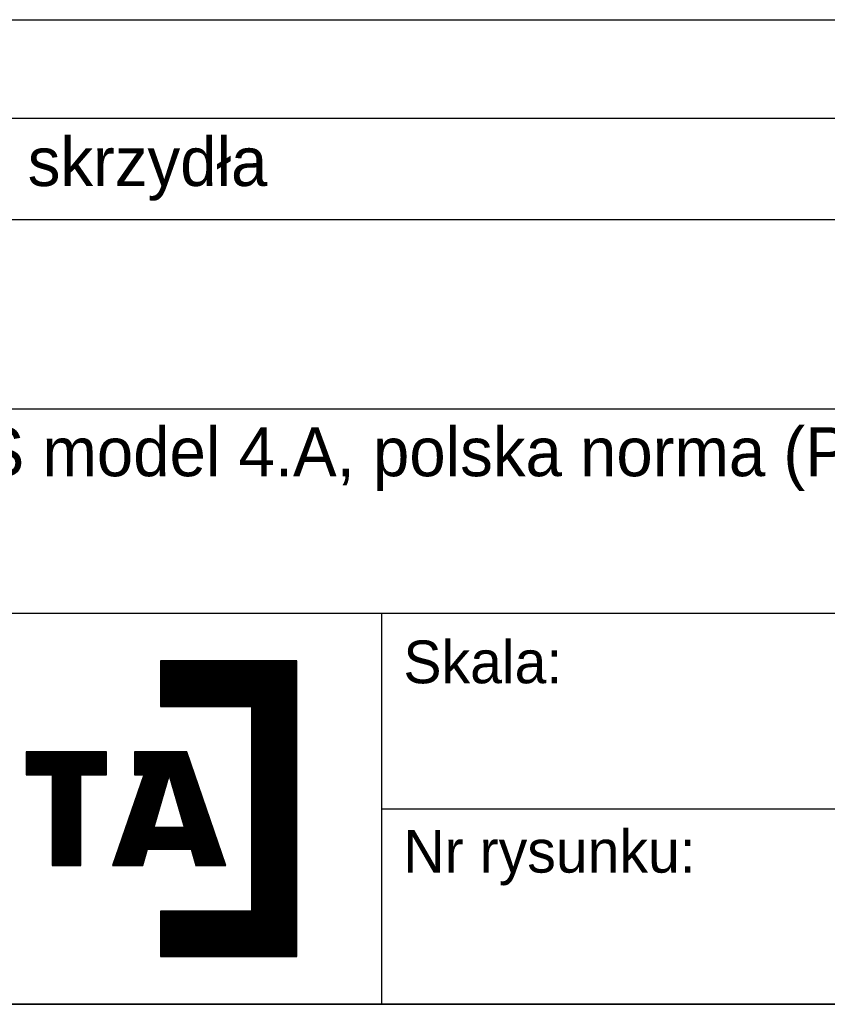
# Model space of a CAD drawing. Header units: millimetres. Extents: x 0 to 17620, y 0 to 4200.
# Tile 17 of 19: x 15524 to 16185, y 0 to 806. Entities that reach past the tile are written whole.
import ezdxf

# ---------------------------------------------------------------- set-up
doc = ezdxf.new("R2010")
doc.units = ezdxf.units.MM
doc.layers.add('1', color=250, linetype='Continuous')
doc.layers.add('256', color=250, linetype='Continuous')
doc.styles.add('Montserrat', font='Montserrat-Regular.ttf')

msp = doc.modelspace()

# ---------------------------------------------------------------- linework, layer by layer
at = {"layer": '1', "linetype": 'Continuous'}
for p, q in [((15254.38, 805.82), (16414.38, 805.82)), ((15254.38, 725.14), (16414.38, 725.14)), ((15254.38, 642.22), (16414.38, 642.22)), ((15100, 487.37), (17620, 487.37)), ((15100, 320), (17620, 320)), ((15100, 320), (15820, 320)), ((15820, 320), (16720, 320)), ((15820, 320), (15820, 240)), ((15820, 320), (15820, 0)), ((15750.84, 281.04), (15639.14, 281.04)), ((15750.84, 281.04), (15639.14, 281.04)), ((15639.14, 281.04), (15639.14, 243.81)), ((15639.14, 281.04), (15639.14, 243.81)), ((15639.14, 280.39), (15750.84, 280.39)), ((15639.14, 279.55), (15750.84, 279.55)), ((15639.14, 278.7), (15750.84, 278.7)), ((15639.14, 277.85), (15750.84, 277.85)), ((15639.14, 277.01), (15750.84, 277.01)), ((15639.14, 276.16), (15750.84, 276.16)), ((15639.14, 275.31), (15750.84, 275.31)), ((15639.14, 274.47), (15750.84, 274.47)), ((15750.84, 39.04), (15750.84, 281.04)), ((15750.84, 39.04), (15750.84, 281.04)), ((15639.14, 273.62), (15750.84, 273.62)), ((15639.14, 272.77), (15750.84, 272.77)), ((15639.14, 271.93), (15750.84, 271.93)), ((15639.14, 271.08), (15750.84, 271.08)), ((15639.14, 270.24), (15750.84, 270.24)), ((15639.14, 269.39), (15750.84, 269.39)), ((15639.14, 268.54), (15750.84, 268.54)), ((15639.14, 267.7), (15750.84, 267.7)), ((15639.14, 266.85), (15750.84, 266.85)), ((15639.14, 266), (15750.84, 266)), ((15639.14, 265.16), (15750.84, 265.16)), ((15639.14, 264.31), (15750.84, 264.31)), ((15639.14, 263.46), (15750.84, 263.46)), ((15639.14, 262.62), (15750.84, 262.62)), ((15639.14, 261.77), (15750.84, 261.77)), ((15639.14, 260.92), (15750.84, 260.92)), ((15639.14, 260.08), (15750.84, 260.08)), ((15639.14, 259.23), (15750.84, 259.23)), ((15639.14, 258.38), (15750.84, 258.38)), ((15639.14, 257.54), (15750.84, 257.54)), ((15639.14, 256.69), (15750.84, 256.69)), ((15639.14, 255.84), (15750.84, 255.84)), ((15639.14, 255), (15750.84, 255)), ((15639.14, 254.15), (15750.84, 254.15)), ((15639.14, 253.3), (15750.84, 253.3)), ((15639.14, 252.46), (15750.84, 252.46)), ((15639.14, 251.61), (15750.84, 251.61)), ((15639.14, 250.76), (15750.84, 250.76)), ((15639.14, 249.92), (15750.84, 249.92)), ((15639.14, 249.07), (15750.84, 249.07)), ((15639.14, 248.22), (15750.84, 248.22)), ((15639.14, 247.38), (15750.84, 247.38)), ((15639.14, 246.53), (15750.84, 246.53)), ((15639.14, 245.68), (15750.84, 245.68)), ((15639.14, 244.84), (15750.84, 244.84)), ((15639.14, 243.99), (15750.84, 243.99)), ((15639.14, 243.81), (15713.6, 243.81)), ((15639.14, 243.81), (15713.6, 243.81)), ((15713.6, 243.81), (15713.6, 76.27)), ((15713.6, 243.81), (15713.6, 76.27)), ((15713.6, 243.14), (15750.84, 243.14)), ((15713.6, 242.3), (15750.84, 242.3)), ((15713.6, 241.45), (15750.84, 241.45)), ((15713.6, 240.6), (15750.84, 240.6)), ((15713.6, 239.76), (15750.84, 239.76)), ((15713.6, 238.91), (15750.84, 238.91)), ((15713.6, 238.06), (15750.84, 238.06)), ((15713.6, 237.22), (15750.84, 237.22)), ((15713.6, 236.37), (15750.84, 236.37)), ((15713.6, 235.52), (15750.84, 235.52)), ((15713.6, 234.68), (15750.84, 234.68)), ((15713.6, 233.83), (15750.84, 233.83)), ((15820, 240), (15820, 160)), ((15713.6, 232.98), (15750.84, 232.98)), ((15713.6, 232.14), (15750.84, 232.14)), ((15713.6, 231.29), (15750.84, 231.29)), ((15713.6, 230.44), (15750.84, 230.44)), ((15713.6, 229.6), (15750.84, 229.6)), ((15713.6, 228.75), (15750.84, 228.75)), ((15713.6, 227.91), (15750.84, 227.91)), ((15713.6, 227.06), (15750.84, 227.06)), ((15713.6, 226.21), (15750.84, 226.21)), ((15713.6, 225.37), (15750.84, 225.37)), ((15713.6, 224.52), (15750.84, 224.52)), ((15713.6, 223.67), (15750.84, 223.67)), ((15713.6, 222.83), (15750.84, 222.83)), ((15713.6, 221.98), (15750.84, 221.98)), ((15713.6, 221.13), (15750.84, 221.13)), ((15713.6, 220.29), (15750.84, 220.29)), ((15713.6, 219.44), (15750.84, 219.44)), ((15713.6, 218.59), (15750.84, 218.59)), ((15713.6, 217.75), (15750.84, 217.75)), ((15713.6, 216.9), (15750.84, 216.9)), ((15713.6, 216.05), (15750.84, 216.05)), ((15713.6, 215.21), (15750.84, 215.21)), ((15713.6, 214.36), (15750.84, 214.36)), ((15713.6, 213.51), (15750.84, 213.51)), ((15713.6, 212.67), (15750.84, 212.67)), ((15713.6, 211.82), (15750.84, 211.82)), ((15713.6, 210.97), (15750.84, 210.97)), ((15713.6, 210.13), (15750.84, 210.13)), ((15594.88, 206.56), (15529.35, 206.56)), ((15529.35, 206.56), (15529.35, 187.94)), ((15529.35, 206.56), (15529.35, 187.94)), ((15594.88, 206.56), (15529.35, 206.56)), ((15529.35, 205.89), (15594.88, 205.89)), ((15529.35, 205.05), (15594.88, 205.05)), ((15529.35, 204.2), (15594.88, 204.2)), ((15529.35, 203.35), (15594.88, 203.35)), ((15529.35, 202.51), (15594.88, 202.51)), ((15529.35, 201.66), (15594.88, 201.66)), ((15594.88, 187.94), (15594.88, 206.56)), ((15594.88, 187.94), (15594.88, 206.56)), ((15617.83, 206.56), (15617.83, 187.94)), ((15660.8, 206.56), (15617.83, 206.56)), ((15660.8, 206.56), (15617.83, 206.56)), ((15617.83, 206.56), (15617.83, 187.94)), ((15617.83, 205.89), (15661.02, 205.89)), ((15617.83, 205.05), (15661.32, 205.05)), ((15617.83, 204.2), (15661.61, 204.2)), ((15617.83, 203.35), (15661.9, 203.35)), ((15617.83, 202.51), (15662.19, 202.51)), ((15617.83, 201.66), (15662.48, 201.66)), ((15692.72, 113.49), (15660.8, 206.56)), ((15692.72, 113.49), (15660.8, 206.56)), ((15713.6, 209.28), (15750.84, 209.28)), ((15713.6, 208.43), (15750.84, 208.43)), ((15713.6, 207.59), (15750.84, 207.59)), ((15713.6, 206.74), (15750.84, 206.74)), ((15713.6, 205.89), (15750.84, 205.89)), ((15713.6, 205.05), (15750.84, 205.05)), ((15713.6, 204.2), (15750.84, 204.2)), ((15713.6, 203.35), (15750.84, 203.35)), ((15713.6, 202.51), (15750.84, 202.51)), ((15713.6, 201.66), (15750.84, 201.66)), ((15529.35, 200.81), (15594.88, 200.81)), ((15529.35, 199.97), (15594.88, 199.97)), ((15529.35, 199.12), (15594.88, 199.12)), ((15529.35, 198.27), (15594.88, 198.27)), ((15529.35, 197.43), (15594.88, 197.43)), ((15529.35, 196.58), (15594.88, 196.58)), ((15529.35, 195.73), (15594.88, 195.73)), ((15529.35, 194.89), (15594.88, 194.89)), ((15529.35, 194.04), (15594.88, 194.04)), ((15617.83, 200.81), (15662.77, 200.81)), ((15617.83, 199.97), (15663.06, 199.97)), ((15617.83, 199.12), (15663.35, 199.12)), ((15617.83, 198.27), (15663.64, 198.27)), ((15617.83, 197.43), (15663.93, 197.43)), ((15617.83, 196.58), (15664.22, 196.58)), ((15617.83, 195.73), (15664.51, 195.73)), ((15617.83, 194.89), (15664.8, 194.89)), ((15617.83, 194.04), (15665.09, 194.04)), ((15713.6, 200.81), (15750.84, 200.81)), ((15713.6, 199.97), (15750.84, 199.97)), ((15713.6, 199.12), (15750.84, 199.12)), ((15713.6, 198.27), (15750.84, 198.27)), ((15713.6, 197.43), (15750.84, 197.43)), ((15713.6, 196.58), (15750.84, 196.58)), ((15713.6, 195.73), (15750.84, 195.73)), ((15713.6, 194.89), (15750.84, 194.89)), ((15713.6, 194.04), (15750.84, 194.04)), ((15529.35, 193.19), (15594.88, 193.19)), ((15529.35, 192.35), (15594.88, 192.35)), ((15529.35, 191.5), (15594.88, 191.5)), ((15529.35, 190.65), (15594.88, 190.65)), ((15529.35, 189.81), (15594.88, 189.81)), ((15529.35, 188.96), (15594.88, 188.96)), ((15529.35, 188.11), (15594.88, 188.11)), ((15529.35, 187.94), (15550.49, 187.94)), ((15529.35, 187.94), (15550.49, 187.94)), ((15550.49, 187.94), (15550.49, 113.48)), ((15550.49, 187.94), (15550.49, 113.48)), ((15550.49, 187.27), (15573.85, 187.27)), ((15550.49, 186.42), (15573.85, 186.42)), ((15550.49, 185.58), (15573.85, 185.58)), ((15573.85, 113.48), (15573.85, 187.94)), ((15573.85, 113.48), (15573.85, 187.94)), ((15573.85, 187.94), (15594.88, 187.94)), ((15573.85, 187.94), (15594.88, 187.94)), ((15625.55, 187.94), (15600.01, 113.49)), ((15625.55, 187.94), (15600.01, 113.49)), ((15617.83, 193.19), (15665.38, 193.19)), ((15617.83, 192.35), (15665.67, 192.35)), ((15617.83, 191.5), (15665.96, 191.5)), ((15617.83, 190.65), (15666.25, 190.65)), ((15617.83, 189.81), (15666.54, 189.81)), ((15617.83, 188.96), (15666.83, 188.96)), ((15617.83, 188.11), (15667.12, 188.11)), ((15617.83, 187.94), (15625.55, 187.94)), ((15617.83, 187.94), (15625.55, 187.94)), ((15624.74, 185.58), (15645.71, 185.58)), ((15625.03, 186.42), (15645.96, 186.42)), ((15625.32, 187.27), (15646.21, 187.27)), ((15633.76, 144.57), (15646.33, 187.69)), ((15646.33, 187.69), (15633.76, 144.57)), ((15658.85, 144.57), (15646.33, 187.69)), ((15646.33, 187.69), (15658.85, 144.57)), ((15646.45, 187.27), (15667.41, 187.27)), ((15646.69, 186.42), (15667.7, 186.42)), ((15646.94, 185.58), (15667.99, 185.58)), ((15713.6, 193.19), (15750.84, 193.19)), ((15713.6, 192.35), (15750.84, 192.35)), ((15713.6, 191.5), (15750.84, 191.5)), ((15713.6, 190.65), (15750.84, 190.65)), ((15713.6, 189.81), (15750.84, 189.81)), ((15713.6, 188.96), (15750.84, 188.96)), ((15713.6, 188.11), (15750.84, 188.11)), ((15713.6, 187.27), (15750.84, 187.27)), ((15713.6, 186.42), (15750.84, 186.42)), ((15713.6, 185.58), (15750.84, 185.58)), ((15550.49, 184.73), (15573.85, 184.73)), ((15550.49, 183.88), (15573.85, 183.88)), ((15550.49, 183.04), (15573.85, 183.04)), ((15550.49, 182.19), (15573.85, 182.19)), ((15550.49, 181.34), (15573.85, 181.34)), ((15550.49, 180.5), (15573.85, 180.5)), ((15550.49, 179.65), (15573.85, 179.65)), ((15550.49, 178.8), (15573.85, 178.8)), ((15550.49, 177.96), (15573.85, 177.96)), ((15622.13, 177.96), (15643.49, 177.96)), ((15622.42, 178.8), (15643.74, 178.8)), ((15622.71, 179.65), (15643.99, 179.65)), ((15623, 180.5), (15644.23, 180.5)), ((15623.29, 181.34), (15644.48, 181.34)), ((15623.58, 182.19), (15644.73, 182.19)), ((15623.87, 183.04), (15644.97, 183.04)), ((15624.16, 183.88), (15645.22, 183.88)), ((15624.45, 184.73), (15645.47, 184.73)), ((15647.19, 184.73), (15668.28, 184.73)), ((15647.43, 183.88), (15668.57, 183.88)), ((15647.68, 183.04), (15668.86, 183.04)), ((15647.92, 182.19), (15669.16, 182.19)), ((15648.17, 181.34), (15669.45, 181.34)), ((15648.42, 180.5), (15669.74, 180.5)), ((15648.66, 179.65), (15670.03, 179.65)), ((15648.91, 178.8), (15670.32, 178.8)), ((15649.15, 177.96), (15670.61, 177.96)), ((15713.6, 184.73), (15750.84, 184.73)), ((15713.6, 183.88), (15750.84, 183.88)), ((15713.6, 183.04), (15750.84, 183.04)), ((15713.6, 182.19), (15750.84, 182.19)), ((15713.6, 181.34), (15750.84, 181.34)), ((15713.6, 180.5), (15750.84, 180.5)), ((15713.6, 179.65), (15750.84, 179.65)), ((15713.6, 178.8), (15750.84, 178.8)), ((15713.6, 177.96), (15750.84, 177.96)), ((15550.49, 177.11), (15573.85, 177.11)), ((15550.49, 176.26), (15573.85, 176.26)), ((15550.49, 175.42), (15573.85, 175.42)), ((15550.49, 174.57), (15573.85, 174.57)), ((15550.49, 173.72), (15573.85, 173.72)), ((15550.49, 172.88), (15573.85, 172.88)), ((15550.49, 172.03), (15573.85, 172.03)), ((15550.49, 171.18), (15573.85, 171.18)), ((15550.49, 170.34), (15573.85, 170.34)), ((15550.49, 169.49), (15573.85, 169.49)), ((15619.22, 169.49), (15641.02, 169.49)), ((15619.51, 170.34), (15641.27, 170.34)), ((15619.8, 171.18), (15641.52, 171.18)), ((15620.09, 172.03), (15641.76, 172.03)), ((15620.38, 172.88), (15642.01, 172.88)), ((15620.68, 173.72), (15642.26, 173.72)), ((15620.97, 174.57), (15642.5, 174.57)), ((15621.26, 175.42), (15642.75, 175.42)), ((15621.55, 176.26), (15643, 176.26)), ((15621.84, 177.11), (15643.25, 177.11)), ((15649.4, 177.11), (15670.9, 177.11)), ((15649.65, 176.26), (15671.19, 176.26)), ((15649.89, 175.42), (15671.48, 175.42)), ((15650.14, 174.57), (15671.77, 174.57)), ((15650.38, 173.72), (15672.06, 173.72)), ((15650.63, 172.88), (15672.35, 172.88)), ((15650.88, 172.03), (15672.64, 172.03)), ((15651.12, 171.18), (15672.93, 171.18)), ((15651.37, 170.34), (15673.22, 170.34)), ((15651.61, 169.49), (15673.51, 169.49)), ((15713.6, 177.11), (15750.84, 177.11)), ((15713.6, 176.26), (15750.84, 176.26)), ((15713.6, 175.42), (15750.84, 175.42)), ((15713.6, 174.57), (15750.84, 174.57)), ((15713.6, 173.72), (15750.84, 173.72)), ((15713.6, 172.88), (15750.84, 172.88)), ((15713.6, 172.03), (15750.84, 172.03)), ((15713.6, 171.18), (15750.84, 171.18)), ((15713.6, 170.34), (15750.84, 170.34)), ((15713.6, 169.49), (15750.84, 169.49)), ((15550.49, 168.64), (15573.85, 168.64)), ((15550.49, 167.8), (15573.85, 167.8)), ((15550.49, 166.95), (15573.85, 166.95)), ((15550.49, 166.1), (15573.85, 166.1)), ((15550.49, 165.26), (15573.85, 165.26)), ((15550.49, 164.41), (15573.85, 164.41)), ((15550.49, 163.56), (15573.85, 163.56)), ((15550.49, 162.72), (15573.85, 162.72)), ((15550.49, 161.87), (15573.85, 161.87)), ((15616.61, 161.87), (15638.8, 161.87)), ((15616.9, 162.72), (15639.05, 162.72)), ((15617.19, 163.56), (15639.3, 163.56)), ((15617.48, 164.41), (15639.54, 164.41)), ((15617.77, 165.26), (15639.79, 165.26)), ((15618.06, 166.1), (15640.04, 166.1)), ((15618.35, 166.95), (15640.28, 166.95)), ((15618.64, 167.8), (15640.53, 167.8)), ((15618.93, 168.64), (15640.78, 168.64)), ((15651.86, 168.64), (15673.8, 168.64)), ((15652.11, 167.8), (15674.09, 167.8)), ((15652.35, 166.95), (15674.38, 166.95)), ((15652.6, 166.1), (15674.67, 166.1)), ((15652.84, 165.26), (15674.96, 165.26)), ((15653.09, 164.41), (15675.25, 164.41)), ((15653.33, 163.56), (15675.54, 163.56)), ((15653.58, 162.72), (15675.83, 162.72)), ((15653.83, 161.87), (15676.12, 161.87)), ((15713.6, 168.64), (15750.84, 168.64)), ((15713.6, 167.8), (15750.84, 167.8)), ((15713.6, 166.95), (15750.84, 166.95)), ((15713.6, 166.1), (15750.84, 166.1)), ((15713.6, 165.26), (15750.84, 165.26)), ((15713.6, 164.41), (15750.84, 164.41)), ((15713.6, 163.56), (15750.84, 163.56)), ((15713.6, 162.72), (15750.84, 162.72)), ((15713.6, 161.87), (15750.84, 161.87)), ((15550.49, 161.02), (15573.85, 161.02)), ((15550.49, 160.18), (15573.85, 160.18)), ((15550.49, 159.33), (15573.85, 159.33)), ((15550.49, 158.48), (15573.85, 158.48)), ((15550.49, 157.64), (15573.85, 157.64)), ((15550.49, 156.79), (15573.85, 156.79)), ((15550.49, 155.94), (15573.85, 155.94)), ((15550.49, 155.1), (15573.85, 155.1)), ((15550.49, 154.25), (15573.85, 154.25)), ((15550.49, 153.4), (15573.85, 153.4)), ((15613.7, 153.4), (15636.34, 153.4)), ((15614, 154.25), (15636.58, 154.25)), ((15614.29, 155.1), (15636.83, 155.1)), ((15614.58, 155.94), (15637.08, 155.94)), ((15614.87, 156.79), (15637.32, 156.79)), ((15615.16, 157.64), (15637.57, 157.64)), ((15615.45, 158.48), (15637.82, 158.48)), ((15615.74, 159.33), (15638.06, 159.33)), ((15616.03, 160.18), (15638.31, 160.18)), ((15616.32, 161.02), (15638.56, 161.02)), ((15654.07, 161.02), (15676.41, 161.02)), ((15654.32, 160.18), (15676.71, 160.18)), ((15654.56, 159.33), (15677, 159.33)), ((15654.81, 158.48), (15677.29, 158.48)), ((15655.06, 157.64), (15677.58, 157.64)), ((15655.3, 156.79), (15677.87, 156.79)), ((15655.55, 155.94), (15678.16, 155.94)), ((15655.79, 155.1), (15678.45, 155.1)), ((15656.04, 154.25), (15678.74, 154.25)), ((15656.29, 153.4), (15679.03, 153.4)), ((15713.6, 161.02), (15750.84, 161.02)), ((15713.6, 160.18), (15750.84, 160.18)), ((15713.6, 159.33), (15750.84, 159.33)), ((15713.6, 158.48), (15750.84, 158.48)), ((15713.6, 157.64), (15750.84, 157.64)), ((15713.6, 156.79), (15750.84, 156.79)), ((15713.6, 155.94), (15750.84, 155.94)), ((15713.6, 155.1), (15750.84, 155.1)), ((15713.6, 154.25), (15750.84, 154.25)), ((15713.6, 153.4), (15750.84, 153.4)), ((15820, 160), (16720, 160)), ((15820, 160), (15820, 80)), ((15550.49, 152.56), (15573.85, 152.56)), ((15550.49, 151.71), (15573.85, 151.71)), ((15550.49, 150.86), (15573.85, 150.86)), ((15550.49, 150.02), (15573.85, 150.02)), ((15550.49, 149.17), (15573.85, 149.17)), ((15550.49, 148.32), (15573.85, 148.32)), ((15550.49, 147.48), (15573.85, 147.48)), ((15550.49, 146.63), (15573.85, 146.63)), ((15550.49, 145.78), (15573.85, 145.78)), ((15611.09, 145.78), (15634.12, 145.78)), ((15611.38, 146.63), (15634.36, 146.63)), ((15611.67, 147.48), (15634.61, 147.48)), ((15611.96, 148.32), (15634.86, 148.32)), ((15612.25, 149.17), (15635.1, 149.17)), ((15612.54, 150.02), (15635.35, 150.02)), ((15612.83, 150.86), (15635.6, 150.86)), ((15613.12, 151.71), (15635.84, 151.71)), ((15613.41, 152.56), (15636.09, 152.56)), ((15656.53, 152.56), (15679.32, 152.56)), ((15656.78, 151.71), (15679.61, 151.71)), ((15657.02, 150.86), (15679.9, 150.86)), ((15657.27, 150.02), (15680.19, 150.02)), ((15657.52, 149.17), (15680.48, 149.17)), ((15657.76, 148.32), (15680.77, 148.32)), ((15658.01, 147.48), (15681.06, 147.48)), ((15658.25, 146.63), (15681.35, 146.63)), ((15658.5, 145.78), (15681.64, 145.78)), ((15713.6, 152.56), (15750.84, 152.56)), ((15713.6, 151.71), (15750.84, 151.71)), ((15713.6, 150.86), (15750.84, 150.86)), ((15713.6, 150.02), (15750.84, 150.02)), ((15713.6, 149.17), (15750.84, 149.17)), ((15713.6, 148.32), (15750.84, 148.32)), ((15713.6, 147.48), (15750.84, 147.48)), ((15713.6, 146.63), (15750.84, 146.63)), ((15713.6, 145.78), (15750.84, 145.78)), ((15550.49, 144.94), (15573.85, 144.94)), ((15550.49, 144.09), (15573.85, 144.09)), ((15550.49, 143.25), (15573.85, 143.25)), ((15550.49, 142.4), (15573.85, 142.4)), ((15550.49, 141.55), (15573.85, 141.55)), ((15550.49, 140.71), (15573.85, 140.71)), ((15550.49, 139.86), (15573.85, 139.86)), ((15550.49, 139.01), (15573.85, 139.01)), ((15550.49, 138.17), (15573.85, 138.17)), ((15550.49, 137.32), (15573.85, 137.32)), ((15608.19, 137.32), (15684.55, 137.32)), ((15608.48, 138.17), (15684.25, 138.17)), ((15608.77, 139.01), (15683.96, 139.01)), ((15609.06, 139.86), (15683.67, 139.86)), ((15609.35, 140.71), (15683.38, 140.71)), ((15609.64, 141.55), (15683.09, 141.55)), ((15609.93, 142.4), (15682.8, 142.4)), ((15610.22, 143.25), (15682.51, 143.25)), ((15610.51, 144.09), (15682.22, 144.09)), ((15610.8, 144.94), (15633.87, 144.94)), ((15633.76, 144.57), (15658.85, 144.57)), ((15658.85, 144.57), (15633.76, 144.57)), ((15658.75, 144.94), (15681.93, 144.94)), ((15713.6, 144.94), (15750.84, 144.94)), ((15713.6, 144.09), (15750.84, 144.09)), ((15713.6, 143.25), (15750.84, 143.25)), ((15713.6, 142.4), (15750.84, 142.4)), ((15713.6, 141.55), (15750.84, 141.55)), ((15713.6, 140.71), (15750.84, 140.71)), ((15713.6, 139.86), (15750.84, 139.86)), ((15713.6, 139.01), (15750.84, 139.01)), ((15713.6, 138.17), (15750.84, 138.17)), ((15713.6, 137.32), (15750.84, 137.32)), ((15550.49, 136.47), (15573.85, 136.47)), ((15550.49, 135.63), (15573.85, 135.63)), ((15550.49, 134.78), (15573.85, 134.78)), ((15550.49, 133.93), (15573.85, 133.93)), ((15550.49, 133.09), (15573.85, 133.09)), ((15550.49, 132.24), (15573.85, 132.24)), ((15550.49, 131.39), (15573.85, 131.39)), ((15550.49, 130.55), (15573.85, 130.55)), ((15550.49, 129.7), (15573.85, 129.7)), ((15605.57, 129.7), (15687.16, 129.7)), ((15605.86, 130.55), (15686.87, 130.55)), ((15606.15, 131.39), (15686.58, 131.39)), ((15606.44, 132.24), (15686.29, 132.24)), ((15606.73, 133.09), (15686, 133.09)), ((15607.02, 133.93), (15685.71, 133.93)), ((15607.32, 134.78), (15685.42, 134.78)), ((15607.61, 135.63), (15685.13, 135.63)), ((15607.9, 136.47), (15684.84, 136.47)), ((15713.6, 136.47), (15750.84, 136.47)), ((15713.6, 135.63), (15750.84, 135.63)), ((15713.6, 134.78), (15750.84, 134.78)), ((15713.6, 133.93), (15750.84, 133.93)), ((15713.6, 133.09), (15750.84, 133.09)), ((15713.6, 132.24), (15750.84, 132.24)), ((15713.6, 131.39), (15750.84, 131.39)), ((15713.6, 130.55), (15750.84, 130.55)), ((15713.6, 129.7), (15750.84, 129.7)), ((15550.49, 128.85), (15573.85, 128.85)), ((15550.49, 128.01), (15573.85, 128.01)), ((15550.49, 127.16), (15573.85, 127.16)), ((15550.49, 126.31), (15573.85, 126.31)), ((15550.49, 125.47), (15573.85, 125.47)), ((15550.49, 124.62), (15573.85, 124.62)), ((15550.49, 123.77), (15573.85, 123.77)), ((15550.49, 122.93), (15573.85, 122.93)), ((15550.49, 122.08), (15573.85, 122.08)), ((15550.49, 121.23), (15573.85, 121.23)), ((15602.67, 121.23), (15626.79, 121.23)), ((15602.96, 122.08), (15627.03, 122.08)), ((15603.25, 122.93), (15627.27, 122.93)), ((15603.54, 123.77), (15627.51, 123.77)), ((15603.83, 124.62), (15627.74, 124.62)), ((15604.12, 125.47), (15627.98, 125.47)), ((15604.41, 126.31), (15628.22, 126.31)), ((15604.7, 127.16), (15688.03, 127.16)), ((15604.99, 128.01), (15687.74, 128.01)), ((15605.28, 128.85), (15687.45, 128.85)), ((15624.62, 113.49), (15628.42, 127.02)), ((15624.62, 113.49), (15628.42, 127.02)), ((15628.42, 127.02), (15664.23, 127.02)), ((15628.42, 127.02), (15664.23, 127.02)), ((15664.23, 127.02), (15667.99, 113.49)), ((15664.23, 127.02), (15667.99, 113.49)), ((15664.43, 126.31), (15688.32, 126.31)), ((15664.66, 125.47), (15688.61, 125.47)), ((15664.9, 124.62), (15688.9, 124.62)), ((15665.13, 123.77), (15689.19, 123.77)), ((15665.37, 122.93), (15689.48, 122.93)), ((15665.6, 122.08), (15689.77, 122.08)), ((15665.84, 121.23), (15690.06, 121.23)), ((15713.6, 128.85), (15750.84, 128.85)), ((15713.6, 128.01), (15750.84, 128.01)), ((15713.6, 127.16), (15750.84, 127.16)), ((15713.6, 126.31), (15750.84, 126.31)), ((15713.6, 125.47), (15750.84, 125.47)), ((15713.6, 124.62), (15750.84, 124.62)), ((15713.6, 123.77), (15750.84, 123.77)), ((15713.6, 122.93), (15750.84, 122.93)), ((15713.6, 122.08), (15750.84, 122.08)), ((15713.6, 121.23), (15750.84, 121.23)), ((15550.49, 120.39), (15573.85, 120.39)), ((15550.49, 119.54), (15573.85, 119.54)), ((15550.49, 118.69), (15573.85, 118.69)), ((15550.49, 117.85), (15573.85, 117.85)), ((15550.49, 117), (15573.85, 117)), ((15550.49, 116.15), (15573.85, 116.15)), ((15550.49, 115.31), (15573.85, 115.31)), ((15550.49, 114.46), (15573.85, 114.46)), ((15550.49, 113.61), (15573.85, 113.61)), ((15550.49, 113.48), (15573.85, 113.48)), ((15550.49, 113.48), (15573.85, 113.48)), ((15600.01, 113.49), (15624.62, 113.49)), ((15600.01, 113.49), (15624.62, 113.49)), ((15600.05, 113.61), (15624.66, 113.61)), ((15600.34, 114.46), (15624.89, 114.46)), ((15600.64, 115.31), (15625.13, 115.31)), ((15600.93, 116.15), (15625.37, 116.15)), ((15601.22, 117), (15625.61, 117)), ((15601.51, 117.85), (15625.84, 117.85)), ((15601.8, 118.69), (15626.08, 118.69)), ((15602.09, 119.54), (15626.32, 119.54)), ((15602.38, 120.39), (15626.56, 120.39)), ((15666.07, 120.39), (15690.35, 120.39)), ((15666.31, 119.54), (15690.64, 119.54)), ((15666.54, 118.69), (15690.93, 118.69)), ((15666.78, 117.85), (15691.22, 117.85)), ((15667.01, 117), (15691.51, 117)), ((15667.25, 116.15), (15691.8, 116.15)), ((15667.48, 115.31), (15692.09, 115.31)), ((15667.72, 114.46), (15692.39, 114.46)), ((15667.95, 113.61), (15692.68, 113.61)), ((15667.99, 113.49), (15692.72, 113.49)), ((15667.99, 113.49), (15692.72, 113.49)), ((15713.6, 120.39), (15750.84, 120.39)), ((15713.6, 119.54), (15750.84, 119.54)), ((15713.6, 118.69), (15750.84, 118.69)), ((15713.6, 117.85), (15750.84, 117.85)), ((15713.6, 117), (15750.84, 117)), ((15713.6, 116.15), (15750.84, 116.15)), ((15713.6, 115.31), (15750.84, 115.31)), ((15713.6, 114.46), (15750.84, 114.46)), ((15713.6, 113.61), (15750.84, 113.61)), ((15713.6, 112.77), (15750.84, 112.77)), ((15713.6, 111.92), (15750.84, 111.92)), ((15713.6, 111.07), (15750.84, 111.07)), ((15713.6, 110.23), (15750.84, 110.23)), ((15713.6, 109.38), (15750.84, 109.38)), ((15713.6, 108.53), (15750.84, 108.53)), ((15713.6, 107.69), (15750.84, 107.69)), ((15713.6, 106.84), (15750.84, 106.84)), ((15713.6, 105.99), (15750.84, 105.99)), ((15713.6, 105.15), (15750.84, 105.15)), ((15713.6, 104.3), (15750.84, 104.3)), ((15713.6, 103.45), (15750.84, 103.45)), ((15713.6, 102.61), (15750.84, 102.61)), ((15713.6, 101.76), (15750.84, 101.76)), ((15713.6, 100.92), (15750.84, 100.92)), ((15713.6, 100.07), (15750.84, 100.07)), ((15713.6, 99.22), (15750.84, 99.22)), ((15713.6, 98.38), (15750.84, 98.38)), ((15713.6, 97.53), (15750.84, 97.53)), ((15713.6, 96.68), (15750.84, 96.68)), ((15713.6, 95.84), (15750.84, 95.84)), ((15713.6, 94.99), (15750.84, 94.99)), ((15713.6, 94.14), (15750.84, 94.14)), ((15713.6, 93.3), (15750.84, 93.3)), ((15713.6, 92.45), (15750.84, 92.45)), ((15713.6, 91.6), (15750.84, 91.6)), ((15713.6, 90.76), (15750.84, 90.76)), ((15713.6, 89.91), (15750.84, 89.91)), ((15713.6, 89.06), (15750.84, 89.06)), ((15713.6, 88.22), (15750.84, 88.22)), ((15713.6, 87.37), (15750.84, 87.37)), ((15713.6, 86.52), (15750.84, 86.52)), ((15713.6, 85.68), (15750.84, 85.68)), ((15713.6, 84.83), (15750.84, 84.83)), ((15713.6, 83.98), (15750.84, 83.98)), ((15713.6, 83.14), (15750.84, 83.14)), ((15713.6, 82.29), (15750.84, 82.29)), ((15713.6, 81.44), (15750.84, 81.44)), ((15713.6, 80.6), (15750.84, 80.6)), ((15713.6, 76.27), (15639.14, 76.27)), ((15639.14, 76.27), (15639.14, 39.04)), ((15713.6, 76.27), (15639.14, 76.27)), ((15639.14, 76.27), (15639.14, 39.04)), ((15639.14, 75.52), (15750.84, 75.52)), ((15639.14, 74.67), (15750.84, 74.67)), ((15639.14, 73.82), (15750.84, 73.82)), ((15639.14, 72.98), (15750.84, 72.98)), ((15713.6, 79.75), (15750.84, 79.75)), ((15713.6, 78.9), (15750.84, 78.9)), ((15713.6, 78.06), (15750.84, 78.06)), ((15713.6, 77.21), (15750.84, 77.21)), ((15713.6, 76.36), (15750.84, 76.36)), ((15820, 80), (15820, 0)), ((15639.14, 72.13), (15750.84, 72.13)), ((15639.14, 71.28), (15750.84, 71.28)), ((15639.14, 70.44), (15750.84, 70.44)), ((15639.14, 69.59), (15750.84, 69.59)), ((15639.14, 68.74), (15750.84, 68.74)), ((15639.14, 67.9), (15750.84, 67.9)), ((15639.14, 67.05), (15750.84, 67.05)), ((15639.14, 66.2), (15750.84, 66.2)), ((15639.14, 65.36), (15750.84, 65.36)), ((15639.14, 64.51), (15750.84, 64.51)), ((15639.14, 63.66), (15750.84, 63.66)), ((15639.14, 62.82), (15750.84, 62.82)), ((15639.14, 61.97), (15750.84, 61.97)), ((15639.14, 61.12), (15750.84, 61.12)), ((15639.14, 60.28), (15750.84, 60.28)), ((15639.14, 59.43), (15750.84, 59.43)), ((15639.14, 58.59), (15750.84, 58.59)), ((15639.14, 57.74), (15750.84, 57.74)), ((15639.14, 56.89), (15750.84, 56.89)), ((15639.14, 56.05), (15750.84, 56.05)), ((15639.14, 55.2), (15750.84, 55.2)), ((15639.14, 54.35), (15750.84, 54.35)), ((15639.14, 53.51), (15750.84, 53.51)), ((15639.14, 52.66), (15750.84, 52.66)), ((15639.14, 51.81), (15750.84, 51.81)), ((15639.14, 50.97), (15750.84, 50.97)), ((15639.14, 50.12), (15750.84, 50.12)), ((15639.14, 49.27), (15750.84, 49.27)), ((15639.14, 48.43), (15750.84, 48.43)), ((15639.14, 47.58), (15750.84, 47.58)), ((15639.14, 46.73), (15750.84, 46.73)), ((15639.14, 45.89), (15750.84, 45.89)), ((15639.14, 45.04), (15750.84, 45.04)), ((15639.14, 44.19), (15750.84, 44.19)), ((15639.14, 43.35), (15750.84, 43.35)), ((15639.14, 42.5), (15750.84, 42.5)), ((15639.14, 41.65), (15750.84, 41.65)), ((15639.14, 40.81), (15750.84, 40.81)), ((15639.14, 39.96), (15750.84, 39.96)), ((15639.14, 39.11), (15750.84, 39.11)), ((15639.14, 39.04), (15750.84, 39.04)), ((15639.14, 39.04), (15750.84, 39.04)), ((15100, 0), (15820, 0)), ((15820, 0), (16720, 0))]:
    msp.add_line(p, q, dxfattribs=at)
at = {"layer": '256', "linetype": 'Continuous'}
msp.add_line((17620, 0), (11880, 0), dxfattribs=at)

# ---------------------------------------------------------------- texts
at = {"layer": '1', "linetype": 'Continuous', "attachment_point": 4, "line_spacing_factor": 1.076592, "style": 'Montserrat'}
for s, insert, char_height in [('\\fMontserrat|b0|i0;\\W1.0000;szerokość skrzydła', (15274.88, 683.68), 40), ('\\fMontserrat|b0|i0;\\W1.0000;Skrzydło FOCUS model 4.A, polska norma (PN), bezprzylgowe.', (15120.5, 446.17), 40), ('\\fMontserrat|b0|i0;\\W1.0000;Skala:', (15838, 280), 35), ('\\fMontserrat|b0|i0;\\W1.0000;Nr rysunku:', (15838, 120), 35)]:
    msp.add_mtext(s, dxfattribs=dict(at, insert=insert, char_height=char_height))

doc.saveas('drawing.dxf')
